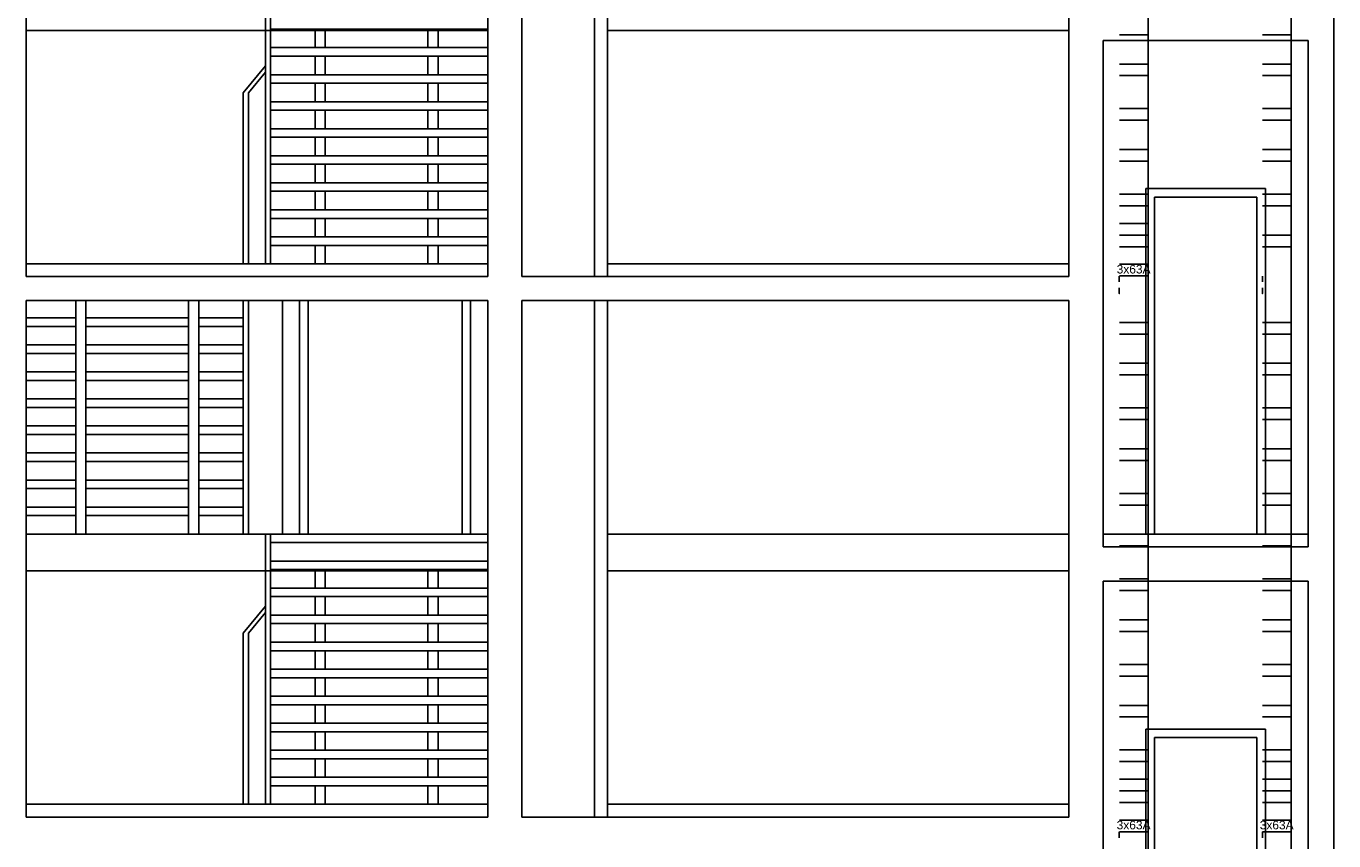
# Model space of a CAD drawing. Header units: millimetres. Extents: x 171 to 266814, y 44 to 350448.
# Tile 96 of 105: x 243874 to 251524, y 321696 to 326459. Entities that reach past the tile are written whole.
import ezdxf

# ---------------------------------------------------------------- set-up
doc = ezdxf.new("R2010")
doc.units = ezdxf.units.MM
doc.header["$LTSCALE"] = 100
doc.linetypes.add('ČÁRKOVANÁ', pattern=[19.05, 12.7, -6.35])
doc.layers.add('DVERE', color=7, linetype='Continuous', true_color=0xf00000)
for name, color, linetype in [('Přípojnice', 202, 'Continuous'), ('TENKA', 253, 'Continuous'), ('TLUSTA', 2, 'Continuous'), ('ŽB', 3, 'Continuous')]:
    doc.layers.add(name, color=color, linetype=linetype)
doc.styles.add('arial', font='arial.ttf', dxfattribs={"width": 0.8, "height": 1})

msp = doc.modelspace()

# ---------------------------------------------------------------- linework, layer by layer
at = {"layer": 'DVERE', "color": 253}
for p, q in [((251124.256, 325509.625), (250424.256, 325509.625)), ((250424.256, 325509.625), (250424.256, 323489.625)), ((251124.256, 323489.625), (251124.256, 325509.625)), ((251074.256, 325459.625), (250474.256, 325459.625)), ((250474.256, 325459.625), (250474.256, 323489.625)), ((251074.256, 323489.625), (251074.256, 325459.625)), ((250424.256, 323489.625), (251124.256, 323489.625)), ((250474.256, 323489.625), (251074.256, 323489.625)), ((251124.256, 322349.625), (250424.256, 322349.625)), ((250424.256, 322349.625), (250424.256, 320329.625)), ((251074.256, 322299.625), (250474.256, 322299.625)), ((250474.256, 322299.625), (250474.256, 320329.625)), ((251074.256, 320329.625), (251074.256, 322299.625)), ((251124.256, 320329.625), (251124.256, 322349.625))]:
    msp.add_line(p, q, dxfattribs=at)
for points in [[(246574.253, 324854.625), (246574.253, 323489.625), (245374.253, 323489.625), (245374.253, 324854.625)], [(245474.253, 324854.625), (245474.253, 323489.625), (246474.253, 323489.625), (246474.253, 324854.625)], [(245524.253, 324854.625), (245524.253, 323489.625), (246424.253, 323489.625), (246424.253, 324854.625)]]:
    msp.add_lwpolyline(points, dxfattribs=at)
at = {"layer": 'Přípojnice'}
for p, q in [((250270.105, 326408.951, 100.182), (250437.105, 326408.951, 100.182)), ((251107.105, 326408.951, 100.182), (251274.105, 326408.951, 100.182)), ((250270.105, 326237.951, 32.182), (250437.105, 326237.951, 32.182)), ((251107.105, 326237.951, 32.182), (251274.105, 326237.951, 32.182)), ((250270.105, 326169.951, 32.182), (250437.105, 326169.951, 32.182)), ((251107.105, 326169.951, 32.182), (251274.105, 326169.951, 32.182)), ((250270.105, 325976.951, 100.182), (250437.105, 325976.951, 100.182)), ((251107.105, 325976.951, 100.182), (251274.105, 325976.951, 100.182)), ((250270.105, 325908.951, 100.182), (250437.105, 325908.951, 100.182)), ((251107.105, 325908.951, 100.182), (251274.105, 325908.951, 100.182)), ((250270.105, 325737.951, 32.182), (250437.105, 325737.951, 32.182)), ((251107.105, 325737.951, 32.182), (251274.105, 325737.951, 32.182)), ((250270.105, 325669.951, 32.182), (250437.105, 325669.951, 32.182)), ((251107.105, 325669.951, 32.182), (251274.105, 325669.951, 32.182)), ((250270.105, 325476.951, 100.182), (250437.105, 325476.951, 100.182)), ((251107.105, 325476.951, 100.182), (251274.105, 325476.951, 100.182)), ((250270.105, 325408.951, 100.182), (250437.105, 325408.951, 100.182)), ((251107.105, 325408.951, 100.182), (251274.105, 325408.951, 100.182)), ((250270.105, 325237.951, 32.182), (250437.105, 325237.951, 32.182)), ((251107.105, 325237.951, 32.182), (251274.105, 325237.951, 32.182)), ((250270.105, 325169.951, 32.182), (250437.105, 325169.951, 32.182)), ((251107.105, 325169.951, 32.182), (251274.105, 325169.951, 32.182)), ((250269.105, 324963.951, 66.182), (250269.105, 324997.951, 66.182)), ((250438.105, 324963.951, 66.182), (250438.105, 324997.951, 66.182)), ((251106.105, 324963.951, 66.182), (251106.105, 324997.951, 66.182)), ((251275.105, 324963.951, 66.182), (251275.105, 324997.951, 66.182)), ((250269.105, 324929.951, 49.182), (250269.105, 324895.951, 49.182)), ((250438.105, 324929.951, 49.182), (250438.105, 324895.951, 49.182)), ((251106.105, 324929.951, 49.182), (251106.105, 324895.951, 49.182)), ((251275.105, 324929.951, 49.182), (251275.105, 324895.951, 49.182)), ((250270.105, 324726.951, 100.182), (250437.105, 324726.951, 100.182)), ((251107.105, 324726.951, 100.182), (251274.105, 324726.951, 100.182)), ((250270.105, 324658.951, 100.182), (250437.105, 324658.951, 100.182)), ((251107.105, 324658.951, 100.182), (251274.105, 324658.951, 100.182)), ((250270.105, 324487.951, 32.182), (250437.105, 324487.951, 32.182)), ((251107.105, 324487.951, 32.182), (251274.105, 324487.951, 32.182)), ((250270.105, 324419.951, 32.182), (250437.105, 324419.951, 32.182)), ((251107.105, 324419.951, 32.182), (251274.105, 324419.951, 32.182)), ((250270.105, 324226.951, 100.182), (250437.105, 324226.951, 100.182)), ((251107.105, 324226.951, 100.182), (251274.105, 324226.951, 100.182)), ((250270.105, 324158.951, 100.182), (250437.105, 324158.951, 100.182)), ((251107.105, 324158.951, 100.182), (251274.105, 324158.951, 100.182)), ((250270.105, 323987.951, 32.182), (250437.105, 323987.951, 32.182)), ((251107.105, 323987.951, 32.182), (251274.105, 323987.951, 32.182)), ((250270.105, 323919.951, 32.182), (250437.105, 323919.951, 32.182)), ((251107.105, 323919.951, 32.182), (251274.105, 323919.951, 32.182)), ((250270.105, 323726.951, 100.182), (250437.105, 323726.951, 100.182)), ((251107.105, 323726.951, 100.182), (251274.105, 323726.951, 100.182)), ((250270.105, 323658.951, 100.182), (250437.105, 323658.951, 100.182)), ((251107.105, 323658.951, 100.182), (251274.105, 323658.951, 100.182)), ((250270.105, 323487.951, 32.182), (250437.105, 323487.951, 32.182)), ((251107.105, 323487.951, 32.182), (251274.105, 323487.951, 32.182)), ((250270.105, 323419.951, 32.182), (250437.105, 323419.951, 32.182)), ((251107.105, 323419.951, 32.182), (251274.105, 323419.951, 32.182)), ((250270.105, 323226.951, 100.182), (250437.105, 323226.951, 100.182)), ((251107.105, 323226.951, 100.182), (251274.105, 323226.951, 100.182)), ((250270.105, 323158.951, 100.182), (250437.105, 323158.951, 100.182)), ((251107.105, 323158.951, 100.182), (251274.105, 323158.951, 100.182)), ((250270.105, 322987.951, 32.182), (250437.105, 322987.951, 32.182)), ((251107.105, 322987.951, 32.182), (251274.105, 322987.951, 32.182)), ((250270.105, 322919.951, 32.182), (250437.105, 322919.951, 32.182)), ((251107.105, 322919.951, 32.182), (251274.105, 322919.951, 32.182)), ((250270.105, 322726.951, 100.182), (250437.105, 322726.951, 100.182)), ((251107.105, 322726.951, 100.182), (251274.105, 322726.951, 100.182)), ((250270.105, 322658.951, 100.182), (250437.105, 322658.951, 100.182)), ((251107.105, 322658.951, 100.182), (251274.105, 322658.951, 100.182)), ((250270.105, 322487.951, 32.182), (250437.105, 322487.951, 32.182)), ((251107.105, 322487.951, 32.182), (251274.105, 322487.951, 32.182)), ((250270.105, 322419.951, 32.182), (250437.105, 322419.951, 32.182)), ((251107.105, 322419.951, 32.182), (251274.105, 322419.951, 32.182)), ((250270.105, 322226.951, 100.182), (250437.105, 322226.951, 100.182)), ((251107.105, 322226.951, 100.182), (251274.105, 322226.951, 100.182)), ((250270.105, 322158.951, 100.182), (250437.105, 322158.951, 100.182)), ((251107.105, 322158.951, 100.182), (251274.105, 322158.951, 100.182)), ((250270.105, 321987.951, 32.182), (250437.105, 321987.951, 32.182)), ((250270.105, 321919.951, 32.182), (250437.105, 321919.951, 32.182)), ((251107.105, 321987.951, 32.182), (251274.105, 321987.951, 32.182)), ((251107.105, 321919.951, 32.182), (251274.105, 321919.951, 32.182)), ((250269.105, 321713.951, 66.182), (250269.105, 321747.951, 66.182)), ((250438.105, 321713.951, 66.182), (250438.105, 321747.951, 66.182)), ((251106.105, 321713.951, 66.182), (251106.105, 321747.951, 66.182)), ((251275.105, 321713.951, 66.182), (251275.105, 321747.951, 66.182))]:
    msp.add_line(p, q, dxfattribs=at)
at = {"layer": 'Přípojnice', "color": 3}
for p, q in [((250270.105, 325305.951, 132.364), (250437.105, 325305.951, 132.364)), ((250270.105, 325237.951, 132.364), (250437.105, 325237.951, 132.364)), ((250270.105, 325066.951, 64.364), (250437.105, 325066.951, 64.364)), ((250270.105, 324998.951, 64.364), (250437.105, 324998.951, 64.364)), ((250270.105, 322055.951, 132.364), (250437.105, 322055.951, 132.364)), ((251107.105, 322055.951, 132.364), (251274.105, 322055.951, 132.364)), ((250270.105, 321987.951, 132.364), (250437.105, 321987.951, 132.364)), ((251107.105, 321987.951, 132.364), (251274.105, 321987.951, 132.364)), ((250270.105, 321816.951, 64.364), (250437.105, 321816.951, 64.364)), ((251107.105, 321816.951, 64.364), (251274.105, 321816.951, 64.364)), ((250270.105, 321748.951, 64.364), (250437.105, 321748.951, 64.364)), ((251107.105, 321748.951, 64.364), (251274.105, 321748.951, 64.364))]:
    msp.add_line(p, q, dxfattribs=at)
at = {"layer": 'Přípojnice'}
for points in [[(250438.105, 324946.951, 32.182), (250438.105, 328196.951, 32.182), (250438.105, 328196.951, 100.182), (250438.105, 324946.951, 100.182)], [(251275.105, 324946.951, 32.182), (251275.105, 328196.951, 32.182), (251275.105, 328196.951, 100.182), (251275.105, 324946.951, 100.182)], [(250438.105, 321696.951, 32.182), (250438.105, 324946.951, 32.182), (250438.105, 324946.951, 100.182), (250438.105, 321696.951, 100.182)], [(251275.105, 321696.951, 32.182), (251275.105, 324946.951, 32.182), (251275.105, 324946.951, 100.182), (251275.105, 321696.951, 100.182)], [(250438.105, 318446.951, 32.182), (250438.105, 321696.951, 32.182), (250438.105, 321696.951, 100.182), (250438.105, 318446.951, 100.182)], [(251275.105, 318446.951, 32.182), (251275.105, 321696.951, 32.182), (251275.105, 321696.951, 100.182), (251275.105, 318446.951, 100.182)]]:
    msp.add_polyline3d(points, dxfattribs=at)
at = {"layer": 'Přípojnice', "extrusion": (1, 1.77574e-15, -6.12323e-17)}
for centre in [(324912.951, 66.182, 250269.105), (324912.951, 66.182, 250438.105), (324912.951, 66.182, 251106.105), (324912.951, 66.182, 251275.105)]:
    msp.add_circle(centre, 17, dxfattribs=at)
at = {"layer": 'TENKA', "color": 253}
for p, q in [((246574.253, 326434.625), (243874.253, 326434.625)), ((246574.253, 324994.625), (243874.253, 324994.625)), ((249974.253, 324994.625), (247274.253, 324994.625)), ((246574.253, 323489.625), (243874.253, 323489.625)), ((251374.253, 323414.625), (250174.253, 323414.625)), ((246574.253, 323274.625), (243874.253, 323274.625)), ((246574.253, 321834.625), (243874.253, 321834.625)), ((249974.253, 321834.625), (247274.253, 321834.625))]:
    msp.add_line(p, q, dxfattribs=at)
at = {"layer": 'TENKA', "color": 253, "linetype": 'ČÁRKOVANÁ', "ltscale": 10}
for p, q in [((249974.253, 326434.625), (247274.253, 326434.625)), ((249974.253, 323489.625), (247274.253, 323489.625)), ((249974.253, 323274.625), (247274.253, 323274.625))]:
    msp.add_line(p, q, dxfattribs=at)
at = {"layer": 'TENKA', "color": 253}
for points in [[(245274.253, 326649.625), (245274.253, 325069.625)], [(245304.253, 326649.625), (245304.253, 325069.625)], [(245274.253, 326434.625), (243874.253, 326434.625)], [(245304.253, 326441.625), (246574.253, 326441.625)], [(245564.253, 326333.625), (245564.253, 326441.625)], [(245624.253, 326333.625), (245624.253, 326441.625)], [(246224.253, 326333.625), (246224.253, 326441.625)], [(246284.253, 326333.625), (246284.253, 326441.625)], [(245304.253, 326333.625), (246574.253, 326333.625)], [(245304.253, 326283.625), (246574.253, 326283.625)], [(245564.253, 326175.625), (245564.253, 326283.625)], [(245624.253, 326175.625), (245624.253, 326283.625)], [(246224.253, 326175.625), (246224.253, 326283.625)], [(246284.253, 326175.625), (246284.253, 326283.625)], [(245274.253, 326227.625), (245144.253, 326069.625)], [(245274.253, 326191.163), (245174.253, 326069.625)], [(245304.253, 326175.625), (246574.253, 326175.625)], [(245304.253, 326125.625), (246574.253, 326125.625)], [(245564.253, 326017.625), (245564.253, 326125.625)], [(245624.253, 326017.625), (245624.253, 326125.625)], [(246224.253, 326017.625), (246224.253, 326125.625)], [(246284.253, 326017.625), (246284.253, 326125.625)], [(245144.253, 325069.625), (245144.253, 326069.625)], [(245174.253, 325069.625), (245174.253, 326069.625)], [(245304.253, 326017.625), (246574.253, 326017.625)], [(245304.253, 325967.625), (246574.253, 325967.625)], [(245564.253, 325859.625), (245564.253, 325967.625)], [(245624.253, 325859.625), (245624.253, 325967.625)], [(246224.253, 325859.625), (246224.253, 325967.625)], [(246284.253, 325859.625), (246284.253, 325967.625)], [(245304.253, 325859.625), (246574.253, 325859.625)], [(245304.253, 325809.625), (246574.253, 325809.625)], [(245564.253, 325701.625), (245564.253, 325809.625)], [(245624.253, 325701.625), (245624.253, 325809.625)], [(246224.253, 325701.625), (246224.253, 325809.625)], [(246284.253, 325701.625), (246284.253, 325809.625)], [(245304.253, 325701.625), (246574.253, 325701.625)], [(245304.253, 325651.625), (246574.253, 325651.625)], [(245564.253, 325543.625), (245564.253, 325651.625)], [(245624.253, 325543.625), (245624.253, 325651.625)], [(246224.253, 325543.625), (246224.253, 325651.625)], [(246284.253, 325543.625), (246284.253, 325651.625)], [(245304.253, 325543.625), (246574.253, 325543.625)], [(245304.253, 325493.625), (246574.253, 325493.625)], [(245564.253, 325385.625), (245564.253, 325493.625)], [(245624.253, 325385.625), (245624.253, 325493.625)], [(246224.253, 325385.625), (246224.253, 325493.625)], [(246284.253, 325385.625), (246284.253, 325493.625)], [(245304.253, 325385.625), (246574.253, 325385.625)], [(245304.253, 325335.625), (246574.253, 325335.625)], [(245564.253, 325227.625), (245564.253, 325335.625)], [(245624.253, 325227.625), (245624.253, 325335.625)], [(246224.253, 325227.625), (246224.253, 325335.625)], [(246284.253, 325227.625), (246284.253, 325335.625)], [(245304.253, 325227.625), (246574.253, 325227.625)], [(245304.253, 325177.625), (246574.253, 325177.625)], [(245564.253, 325069.625), (245564.253, 325177.625)], [(245624.253, 325069.625), (245624.253, 325177.625)], [(246224.253, 325069.625), (246224.253, 325177.625)], [(246284.253, 325069.625), (246284.253, 325177.625)], [(244164.253, 323489.625), (244164.253, 324854.625)], [(244224.253, 323489.625), (244224.253, 324854.625)], [(244824.253, 323489.625), (244824.253, 324854.625)], [(244884.253, 323489.625), (244884.253, 324854.625)], [(245144.253, 323489.625), (245144.253, 324854.625)], [(245174.253, 323489.625), (245174.253, 324854.625)], [(244164.253, 324753.625), (243874.253, 324753.625)], [(244824.253, 324753.625), (244224.253, 324753.625)], [(245144.253, 324753.625), (244884.253, 324753.625)], [(244164.253, 324703.625), (243874.253, 324703.625)], [(244824.253, 324703.625), (244224.253, 324703.625)], [(245144.253, 324703.625), (244884.253, 324703.625)], [(244164.253, 324595.625), (243874.253, 324595.625)], [(244824.253, 324595.625), (244224.253, 324595.625)], [(245144.253, 324595.625), (244884.253, 324595.625)], [(244164.253, 324545.625), (243874.253, 324545.625)], [(244824.253, 324545.625), (244224.253, 324545.625)], [(245144.253, 324545.625), (244884.253, 324545.625)], [(244164.253, 324437.625), (243874.253, 324437.625)], [(244824.253, 324437.625), (244224.253, 324437.625)], [(245144.253, 324437.625), (244884.253, 324437.625)], [(244164.253, 324387.625), (243874.253, 324387.625)], [(244824.253, 324387.625), (244224.253, 324387.625)], [(245144.253, 324387.625), (244884.253, 324387.625)], [(244164.253, 324279.625), (243874.253, 324279.625)], [(244164.253, 324229.625), (243874.253, 324229.625)], [(244824.253, 324279.625), (244224.253, 324279.625)], [(244824.253, 324229.625), (244224.253, 324229.625)], [(245144.253, 324279.625), (244884.253, 324279.625)], [(245144.253, 324229.625), (244884.253, 324229.625)], [(244164.253, 324121.625), (243874.253, 324121.625)], [(244164.253, 324071.625), (243874.253, 324071.625)], [(244824.253, 324121.625), (244224.253, 324121.625)], [(244824.253, 324071.625), (244224.253, 324071.625)], [(245144.253, 324121.625), (244884.253, 324121.625)], [(245144.253, 324071.625), (244884.253, 324071.625)], [(244164.253, 323963.625), (243874.253, 323963.625)], [(244164.253, 323913.625), (243874.253, 323913.625)], [(244824.253, 323963.625), (244224.253, 323963.625)], [(244824.253, 323913.625), (244224.253, 323913.625)], [(245144.253, 323963.625), (244884.253, 323963.625)], [(245144.253, 323913.625), (244884.253, 323913.625)], [(244164.253, 323805.625), (243874.253, 323805.625)], [(244164.253, 323755.625), (243874.253, 323755.625)], [(244824.253, 323805.625), (244224.253, 323805.625)], [(244824.253, 323755.625), (244224.253, 323755.625)], [(245144.253, 323805.625), (244884.253, 323805.625)], [(245144.253, 323755.625), (244884.253, 323755.625)], [(244164.253, 323647.625), (243874.253, 323647.625)], [(244164.253, 323597.625), (243874.253, 323597.625)], [(244824.253, 323647.625), (244224.253, 323647.625)], [(244824.253, 323597.625), (244224.253, 323597.625)], [(245144.253, 323647.625), (244884.253, 323647.625)], [(245144.253, 323597.625), (244884.253, 323597.625)], [(245274.253, 323489.625), (243874.253, 323489.625)], [(245274.253, 323489.625), (245274.253, 321909.625)], [(245274.253, 323489.625), (246574.253, 323489.625)], [(245304.253, 323489.625), (245304.253, 321909.625)], [(245304.253, 323439.625), (246574.253, 323439.625)], [(245304.253, 323331.625), (246574.253, 323331.625)], [(245274.253, 323274.625), (243874.253, 323274.625)], [(245304.253, 323281.625), (246574.253, 323281.625)], [(245564.253, 323173.625), (245564.253, 323281.625)], [(245624.253, 323173.625), (245624.253, 323281.625)], [(246224.253, 323173.625), (246224.253, 323281.625)], [(246284.253, 323173.625), (246284.253, 323281.625)], [(245304.253, 323173.625), (246574.253, 323173.625)], [(245274.253, 323067.625), (245144.253, 322909.625)], [(245304.253, 323123.625), (246574.253, 323123.625)], [(245564.253, 323015.625), (245564.253, 323123.625)], [(245624.253, 323015.625), (245624.253, 323123.625)], [(246224.253, 323015.625), (246224.253, 323123.625)], [(246284.253, 323015.625), (246284.253, 323123.625)], [(245274.253, 323031.163), (245174.253, 322909.625)], [(245304.253, 323015.625), (246574.253, 323015.625)], [(245144.253, 321909.625), (245144.253, 322909.625)], [(245174.253, 321909.625), (245174.253, 322909.625)], [(245304.253, 322965.625), (246574.253, 322965.625)], [(245564.253, 322857.625), (245564.253, 322965.625)], [(245624.253, 322857.625), (245624.253, 322965.625)], [(246224.253, 322857.625), (246224.253, 322965.625)], [(246284.253, 322857.625), (246284.253, 322965.625)], [(245304.253, 322857.625), (246574.253, 322857.625)], [(245304.253, 322807.625), (246574.253, 322807.625)], [(245564.253, 322699.625), (245564.253, 322807.625)], [(245624.253, 322699.625), (245624.253, 322807.625)], [(246224.253, 322699.625), (246224.253, 322807.625)], [(246284.253, 322699.625), (246284.253, 322807.625)], [(245304.253, 322699.625), (246574.253, 322699.625)], [(245304.253, 322649.625), (246574.253, 322649.625)], [(245564.253, 322541.625), (245564.253, 322649.625)], [(245624.253, 322541.625), (245624.253, 322649.625)], [(246224.253, 322541.625), (246224.253, 322649.625)], [(246284.253, 322541.625), (246284.253, 322649.625)], [(245304.253, 322541.625), (246574.253, 322541.625)], [(245304.253, 322491.625), (246574.253, 322491.625)], [(245564.253, 322383.625), (245564.253, 322491.625)], [(245624.253, 322383.625), (245624.253, 322491.625)], [(246224.253, 322383.625), (246224.253, 322491.625)], [(246284.253, 322383.625), (246284.253, 322491.625)], [(245304.253, 322383.625), (246574.253, 322383.625)], [(245304.253, 322333.625), (246574.253, 322333.625)], [(245564.253, 322225.625), (245564.253, 322333.625)], [(245624.253, 322225.625), (245624.253, 322333.625)], [(246224.253, 322225.625), (246224.253, 322333.625)], [(246284.253, 322225.625), (246284.253, 322333.625)], [(245304.253, 322225.625), (246574.253, 322225.625)], [(245304.253, 322175.625), (246574.253, 322175.625)], [(245564.253, 322067.625), (245564.253, 322175.625)], [(245624.253, 322067.625), (245624.253, 322175.625)], [(246224.253, 322067.625), (246224.253, 322175.625)], [(246284.253, 322067.625), (246284.253, 322175.625)], [(245304.253, 322067.625), (246574.253, 322067.625)], [(245304.253, 322017.625), (246574.253, 322017.625)], [(245564.253, 321909.625), (245564.253, 322017.625)], [(245624.253, 321909.625), (245624.253, 322017.625)], [(246224.253, 321909.625), (246224.253, 322017.625)], [(246284.253, 321909.625), (246284.253, 322017.625)]]:
    msp.add_lwpolyline(points, dxfattribs=at)
at = {"layer": 'TLUSTA', "color": 253}
for p, q in [((243874.253, 328014.625), (243874.253, 324994.625)), ((246574.253, 328014.625), (246574.253, 324994.625)), ((246774.253, 328014.625), (246774.253, 324994.625)), ((247199.253, 328014.625), (247199.253, 324994.625)), ((247274.253, 328014.625), (247274.253, 324994.625)), ((249974.253, 328014.625), (249974.253, 324994.625)), ((249974.253, 328014.625), (249974.253, 324994.625)), ((250174.253, 326374.625), (250174.253, 323414.625)), ((251374.253, 326374.625), (250174.253, 326374.625)), ((251374.253, 326374.625), (251374.253, 323414.625)), ((246574.253, 325069.625), (243874.253, 325069.625)), ((249974.253, 325069.625), (247274.253, 325069.625)), ((247274.253, 324994.625), (246774.253, 324994.625)), ((246574.253, 324854.625), (243874.253, 324854.625)), ((243874.253, 324854.625), (243874.253, 321834.625)), ((246574.253, 324854.625), (246574.253, 321834.625)), ((249974.253, 324854.625), (246774.253, 324854.625)), ((246774.253, 324854.625), (246774.253, 321834.625)), ((247199.253, 324854.625), (247199.253, 321834.625)), ((247274.253, 324854.625), (247274.253, 321834.625)), ((249974.253, 324854.625), (249974.253, 321834.625)), ((249974.253, 324854.625), (249974.253, 321834.625)), ((251374.253, 323489.625), (250174.253, 323489.625)), ((250174.253, 323214.625), (250174.253, 320254.625)), ((251374.253, 323214.625), (250174.253, 323214.625)), ((251374.253, 323214.625), (251374.253, 320254.625)), ((246574.253, 321909.625), (243874.253, 321909.625)), ((249974.253, 321909.625), (247274.253, 321909.625)), ((247274.253, 321834.625), (246774.253, 321834.625))]:
    msp.add_line(p, q, dxfattribs=at)
at = {"layer": 'ŽB', "color": 253}
msp.add_line((251524.253, 332894.625), (251524.253, 264329.625), dxfattribs=at)
for points in [[(251524.253, 332694.625), (251524.253, 266629.625), (251374.253, 266629.625), (251374.253, 269864.625)], [(243874.253, 328014.625), (243874.253, 324994.625)], [(246574.253, 324994.625), (246574.253, 328014.625)], [(246774.253, 328014.625), (246774.253, 324994.625)], [(249974.253, 324994.625), (249974.253, 328014.625)], [(250174.253, 326374.625), (250174.253, 323414.625)], [(250174.253, 326374.625), (251374.253, 326374.625)], [(251374.253, 323414.625), (251374.253, 326374.625)], [(246574.253, 324994.625), (246574.253, 324994.625), (243874.253, 324994.625)], [(249974.253, 324994.625), (246774.253, 324994.625)], [(243874.253, 324854.625), (243874.253, 321834.625)], [(243874.253, 324854.625), (246574.253, 324854.625)], [(246574.253, 321834.625), (246574.253, 324854.625)], [(246774.253, 324854.625), (246774.253, 321834.625)], [(246774.253, 324854.625), (249974.253, 324854.625)], [(249974.253, 321834.625), (249974.253, 324854.625)], [(251374.253, 323414.625), (250174.253, 323414.625)], [(250174.253, 323214.625), (250174.253, 320254.625)], [(250174.253, 323214.625), (251374.253, 323214.625)], [(251374.253, 320254.625), (251374.253, 323214.625)], [(246574.253, 321834.625), (246574.253, 321834.625), (243874.253, 321834.625)], [(249974.253, 321834.625), (246774.253, 321834.625)]]:
    msp.add_lwpolyline(points, dxfattribs=at)

# ---------------------------------------------------------------- texts
at = {"layer": 'Přípojnice', "color": 3, "style": 'arial'}
for p in [(250253.73, 325013.066, 132.364), (250253.73, 321763.066, 132.364), (251090.73, 321763.066, 132.364)]:
    msp.add_text('3x63A', height=50, dxfattribs=at).set_placement(p)

doc.saveas('drawing.dxf')
